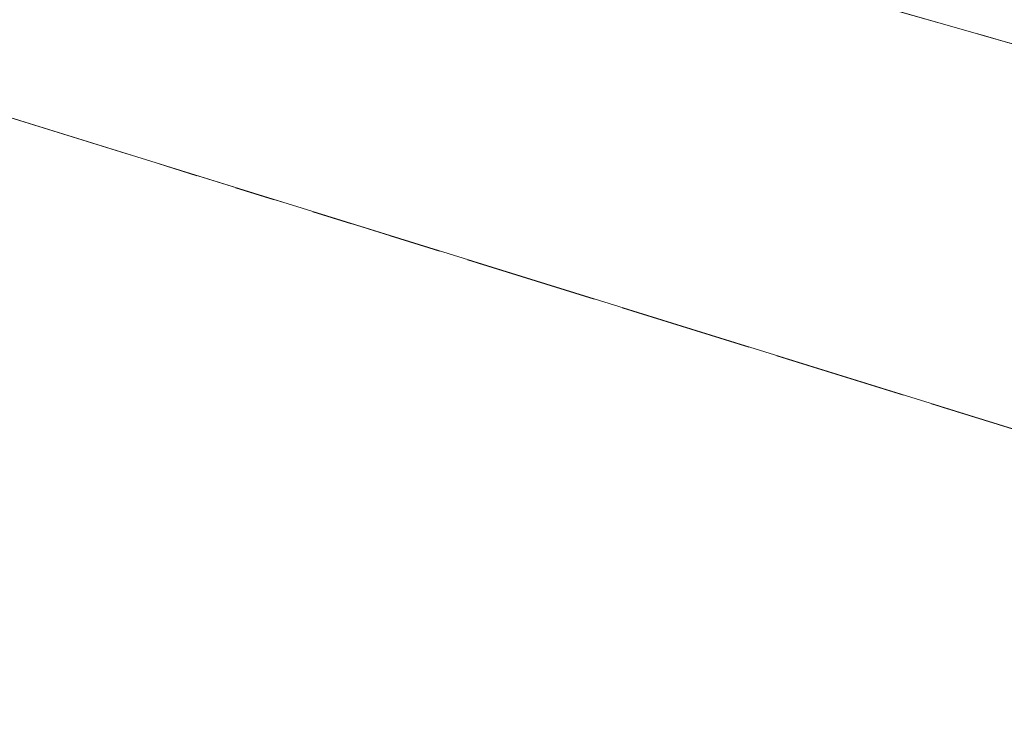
# Model space of a CAD drawing. Header units: metres. Extents: x 7523615 to 7533948, y 5492686 to 5502120.
# Tile 20 of 256: x 7529111.14 to 7529123.29, y 5498173.52 to 5498182.3. Entities that reach past the tile are written whole.
import ezdxf

# ---------------------------------------------------------------- set-up
doc = ezdxf.new("R2010")
doc.units = ezdxf.units.M
for name, pattern in [('219-500', [0]), ('egkk-500', [2, 1.5, -0.5]), ('egug-500', [1, 0.5, -0.5])]:
    doc.linetypes.add(name, pattern=pattern)

msp = doc.modelspace()

# ---------------------------------------------------------------- linework, layer by layer
at = {"layer": '217-kontur klasyfikacyjny', "color": 7, "linetype": 'egkk-500', "lineweight": 18, "flags": 128}
for points in [[(7529091.67, 5498191.06), (7529136.91, 5498178.15)], [(7529135.42, 5498173.52), (7529108.07, 5498182.01)]]:
    msp.add_lwpolyline(points, dxfattribs=at)
at = {"layer": '218-kontur użytku gruntowego', "color": 7, "linetype": 'egug-500', "lineweight": 18, "flags": 128}
for points in [[(7529136.91, 5498178.15), (7529091.67, 5498191.06)], [(7529108.07, 5498182.01), (7529135.42, 5498173.52)]]:
    msp.add_lwpolyline(points, dxfattribs=at)
at = {"layer": '219-działka ewidencyjna', "color": 3, "linetype": '219-500', "lineweight": 18, "flags": 128}
for points in [[(7529136.91, 5498178.15), (7529091.67, 5498191.06)], [(7529135.42, 5498173.52), (7529108.07, 5498182.01)]]:
    msp.add_lwpolyline(points, dxfattribs=at)

doc.saveas('drawing.dxf')
